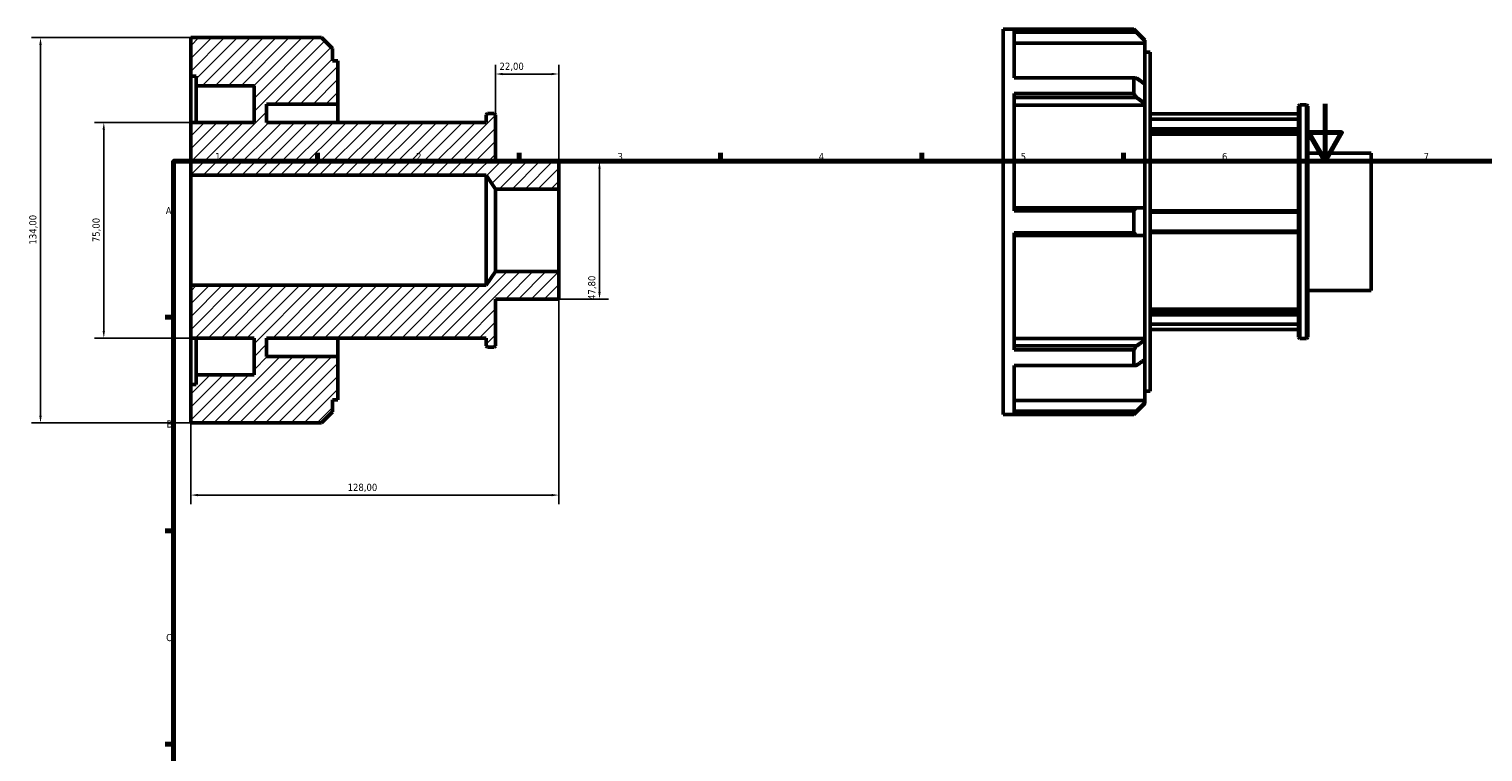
# Model space of a CAD drawing. Header units: millimetres. Extents: x -30 to 904, y -24 to 620.
# Tile 3 of 5: x -30 to 475, y 369 to 620. Entities that reach past the tile are written whole.
import ezdxf

# ---------------------------------------------------------------- set-up
doc = ezdxf.new("R2010")
doc.units = ezdxf.units.MM
for name, color, linetype, lineweight in [('Border (ISO)', 7, 'Continuous', 70), ('Dimension (ISO)', 7, 'Continuous', 25), ('Hatch (ISO)', 7, 'Continuous', 18), ('Visible (ISO)', 7, 'Continuous', 50)]:
    doc.layers.add(name, color=color, linetype=linetype, lineweight=lineweight)
doc.styles.add('Note Text (ISO)', font='tahoma.ttf')
doc.dimstyles.new('Default (ISO)', dxfattribs={"dimtxt": 2.5, "dimasz": 2.5, "dimexe": 3.175, "dimexo": 0, "dimgap": 0.762, "dimtad": 1, "dimrnd": 1e-08, "dimzin": 0, "dimtxsty": 'Note Text (ISO)', "dimcen": 0.09, "dimdle": 10, "dimclrd": 256, "dimclre": 256, "dimclrt": 256, "dimazin": 0, "dimtfac": 1.40208, "dimtmove": 0, "dimatfit": 3, "dimfxl": 1, "dimtolj": 1, "dimtzin": 0, "dimlwd": -1, "dimlwe": -1, "dimarcsym": 0})

# ---------------------------------------------------------------- blocks, each defined once
blk = doc.blocks.new('Borders Default Border')
at = {"layer": 'Border (ISO)'}
for p, q in [((70.08, 574), (70.08, 576.9)), ((140.17, 574), (140.17, 576.9)), ((210.25, 574), (210.25, 576.9)), ((280.33, 574), (280.33, 576.9)), ((350.42, 574), (350.42, 576.9)), ((20, 519.75), (17.1, 519.75)), ((20, 445.5), (17.1, 445.5)), ((20, 371.25), (17.1, 371.25))]:
    blk.add_line(p, q, dxfattribs=at)
at = {"layer": 'Border (ISO)', "flags": 128}
for points in [[(420.5, 594), (420.5, 574), (414.73, 584), (426.27, 584), (420.5, 574)], [(20, 20), (20, 574), (821, 574), (821, 20), (20, 20)]]:
    blk.add_lwpolyline(points, dxfattribs=at)
at = {"layer": 'Border (ISO)', "color": 232, "true_color": 0xca0064, "char_height": 2.5, "attachment_point": 7, "style": 'Note Text (ISO)'}
for s, insert in [('1', (34.48, 574.4)), ('2', (104.37, 574.4)), ('3', (174.43, 574.35)), ('4', (244.42, 574.4)), ('5', (314.64, 574.35)), ('6', (384.66, 574.35)), ('7', (454.77, 574.4)), ('A', (17.29, 555.62)), ('B', (17.59, 481.38)), ('C', (17.43, 407.08))]:
    blk.add_mtext(s, dxfattribs=dict(at, insert=insert))
blk = doc.blocks.new('*D7')
at = {"layer": 'Defpoints', "color": 0, "transparency": 16777216}
for p in [(132, 604.36), (132, 590.15), (154, 564.34)]:
    blk.add_point(p, dxfattribs=at)
at = {"layer": 'Dimension (ISO)', "transparency": 16777216}
for p, q in [((132, 590.15), (132, 607.53)), ((154, 564.34), (154, 607.53)), ((151.5, 604.36), (134.5, 604.36))]:
    blk.add_line(p, q, dxfattribs=at)
for points in [[(134.5, 604.77), (134.5, 603.94), (132, 604.36)], [(151.5, 604.77), (151.5, 603.94), (154, 604.36)]]:
    blk.add_solid(points, dxfattribs=at)
at = {"layer": 'Dimension (ISO)', "color": 232, "true_color": 0xca0064, "transparency": 16777216, "insert": (133.39, 608.29), "char_height": 2.5, "attachment_point": 1, "style": 'Note Text (ISO)'}
blk.add_mtext('\\A1;22,00', dxfattribs=at)
blk = doc.blocks.new('*D8')
at = {"layer": 'Defpoints', "color": 0, "transparency": 16777216}
for p in [(154, 573.9), (154, 526.1), (168.16, 526.1)]:
    blk.add_point(p, dxfattribs=at)
at = {"layer": 'Dimension (ISO)', "transparency": 16777216}
for p, q in [((154, 573.9), (171.34, 573.9)), ((168.16, 571.4), (168.16, 528.6)), ((154, 526.1), (171.34, 526.1))]:
    blk.add_line(p, q, dxfattribs=at)
for points in [[(167.74, 571.4), (168.58, 571.4), (168.16, 573.9)], [(167.74, 528.6), (168.58, 528.6), (168.16, 526.1)]]:
    blk.add_solid(points, dxfattribs=at)
at = {"layer": 'Dimension (ISO)', "color": 232, "true_color": 0xca0064, "transparency": 16777216, "insert": (164.22, 525.79), "char_height": 2.5, "attachment_point": 1, "rotation": 90, "style": 'Note Text (ISO)'}
blk.add_mtext('\\A1;47,80', dxfattribs=at)
blk = doc.blocks.new('*D9')
at = {"layer": 'Defpoints', "color": 0, "transparency": 16777216}
for p in [(26, 587.5), (-4.25, 512.5), (26, 512.5)]:
    blk.add_point(p, dxfattribs=at)
at = {"layer": 'Dimension (ISO)', "transparency": 16777216}
for p, q in [((26, 587.5), (-7.43, 587.5)), ((-4.25, 585), (-4.25, 515)), ((26, 512.5), (-7.43, 512.5))]:
    blk.add_line(p, q, dxfattribs=at)
for points in [[(-4.67, 585), (-3.84, 585), (-4.25, 587.5)], [(-4.67, 515), (-3.84, 515), (-4.25, 512.5)]]:
    blk.add_solid(points, dxfattribs=at)
at = {"layer": 'Dimension (ISO)', "color": 232, "true_color": 0xca0064, "transparency": 16777216, "insert": (-8.19, 545.88), "char_height": 2.5, "attachment_point": 1, "rotation": 90, "style": 'Note Text (ISO)'}
blk.add_mtext('\\A1;75,00', dxfattribs=at)
blk = doc.blocks.new('*D10')
at = {"layer": 'Defpoints', "color": 0, "transparency": 16777216}
for p in [(26, 617), (-26.26, 483), (26, 483)]:
    blk.add_point(p, dxfattribs=at)
at = {"layer": 'Dimension (ISO)', "transparency": 16777216}
for p, q in [((26, 617), (-29.43, 617)), ((-26.26, 614.5), (-26.26, 485.5)), ((26, 483), (-29.43, 483))]:
    blk.add_line(p, q, dxfattribs=at)
for points in [[(-26.67, 614.5), (-25.84, 614.5), (-26.26, 617)], [(-26.67, 485.5), (-25.84, 485.5), (-26.26, 483)]]:
    blk.add_solid(points, dxfattribs=at)
at = {"layer": 'Dimension (ISO)', "color": 232, "true_color": 0xca0064, "transparency": 16777216, "insert": (-30.19, 545.05), "char_height": 2.5, "attachment_point": 1, "rotation": 90, "style": 'Note Text (ISO)'}
blk.add_mtext('\\A1;134,00', dxfattribs=at)
blk = doc.blocks.new('*D12')
at = {"layer": 'Defpoints', "color": 0, "transparency": 16777216}
for p in [(154, 535.66), (26, 530.88), (26, 457.92)]:
    blk.add_point(p, dxfattribs=at)
at = {"layer": 'Dimension (ISO)', "transparency": 16777216}
for p, q in [((154, 535.66), (154, 454.74)), ((26, 530.88), (26, 454.74)), ((151.5, 457.92), (28.5, 457.92))]:
    blk.add_line(p, q, dxfattribs=at)
for points in [[(28.5, 458.33), (28.5, 457.5), (26, 457.92)], [(151.5, 458.33), (151.5, 457.5), (154, 457.92)]]:
    blk.add_solid(points, dxfattribs=at)
at = {"layer": 'Dimension (ISO)', "color": 232, "true_color": 0xca0064, "transparency": 16777216, "insert": (80.55, 461.86), "char_height": 2.5, "attachment_point": 1, "style": 'Note Text (ISO)'}
blk.add_mtext('\\A1;128,00', dxfattribs=at)

msp = doc.modelspace()

# ---------------------------------------------------------------- hatches: boundary and pattern name
at = {"layer": 'Hatch (ISO)'}
h = msp.add_hatch(dxfattribs=at)
h.set_pattern_fill('ANSI31', color=256, scale=25.4, style=0)
h.set_pattern_definition([(45, (0, 0), (-2.245064, 2.245064), [])])
h.paths.add_polyline_path([(132, 564.3409), (154, 564.3409), (154, 573.9015), (132, 573.9015), (132, 590.1545), (131.522, 590.6326), (129.178, 590.6326), (128.7, 590.1545), (128.7, 587.5), (52.4, 587.5), (52.4, 593.875), (77.2, 593.875), (77.2, 608.96), (75.28, 608.96), (75.28, 613.1758), (71.4558, 617), (26, 617), (26, 603.6), (27.92, 603.6), (27.92, 600.25), (48, 600.25), (48, 587.5), (26, 587.5), (26, 569.1212), (128.7, 569.1212)])
h.paths.add_polyline_path([(154, 535.6591), (132, 535.6591), (128.7, 530.8788), (26, 530.8788), (26, 512.5), (48, 512.5), (48, 499.75), (27.92, 499.75), (27.92, 496.4), (26, 496.4), (26, 483), (71.4558, 483), (75.28, 486.8242), (75.28, 491.04), (77.2, 491.04), (77.2, 506.125), (52.4, 506.125), (52.4, 512.5), (128.7, 512.5), (128.7, 509.8455), (129.178, 509.3675), (131.522, 509.3675), (132, 509.8455), (132, 526.0985), (154, 526.0985)])

# ---------------------------------------------------------------- linework, layer by layer
at = {"layer": 'Visible (ISO)'}
for p, q in [((71.4558, 617), (26, 617)), ((26, 617), (26, 603.6)), ((75.28, 613.1758), (71.4558, 617)), ((308.5312, 485.9823), (308.5312, 619.9823)), ((308.5312, 619.9823), (353.987, 619.9823)), ((312.3712, 602.9867), (312.3712, 619.873)), ((353.987, 619.873), (312.3712, 619.873)), ((312.3712, 618.8555), (354.9406, 618.8555)), ((353.987, 619.873), (353.987, 619.9823)), ((357.8112, 616.1581), (353.987, 619.9823)), ((75.28, 608.96), (75.28, 613.1758)), ((357.8112, 615.1087), (312.3712, 615.1087)), ((357.8112, 616.1581), (357.8112, 615.977)), ((357.8112, 615.977), (357.8112, 615.1087)), ((357.8112, 600.9064), (357.8112, 615.1087)), ((357.8112, 611.9423), (359.7312, 611.9423)), ((359.7312, 494.0223), (359.7312, 611.9423)), ((77.2, 608.96), (75.28, 608.96)), ((77.2, 593.875), (77.2, 608.96)), ((26, 603.6), (27.92, 603.6)), ((26, 587.5), (26, 603.6)), ((27.92, 603.6), (27.92, 600.25)), ((312.3712, 602.9867), (353.987, 602.9867)), ((353.987, 597.5756), (353.987, 602.9867)), ((27.92, 600.25), (48, 600.25)), ((27.92, 587.5), (27.92, 600.25)), ((48, 600.25), (48, 587.5)), ((312.3712, 556.8085), (312.3712, 597.5756)), ((353.987, 597.5756), (312.3712, 597.5756)), ((357.8112, 600.9064), (357.8112, 594.1461)), ((52.4, 587.5), (52.4, 593.875)), ((52.4, 593.875), (77.2, 593.875)), ((77.2, 587.5), (77.2, 593.875)), ((312.3712, 596.1815), (354.9406, 596.1815)), ((357.8112, 593.5321), (312.3712, 593.5321)), ((357.8112, 594.1461), (357.8112, 593.5321)), ((357.8112, 557.7626), (357.8112, 593.5321)), ((411.2312, 593.1368), (411.7092, 593.6149)), ((411.2312, 512.8278), (411.2312, 593.1368)), ((411.7092, 593.6149), (411.7092, 512.3498)), ((411.7092, 593.6149), (414.0532, 593.6149)), ((414.0532, 512.3498), (414.0532, 593.6149)), ((414.5312, 593.1368), (414.0532, 593.6149)), ((414.5312, 593.1368), (414.5312, 512.8278)), ((48, 587.5), (26, 587.5)), ((26, 587.5), (26, 569.1212)), ((128.7, 587.5), (52.4, 587.5)), ((129.178, 590.6326), (128.7, 590.1545)), ((128.7, 590.1545), (128.7, 587.5)), ((131.522, 590.6326), (129.178, 590.6326)), ((132, 590.1545), (131.522, 590.6326)), ((132, 573.9015), (132, 590.1545)), ((359.7312, 590.4823), (411.2312, 590.4823)), ((359.7312, 588.6009), (411.2312, 588.6009)), ((411.2312, 585.3271), (359.7312, 585.3271)), ((359.7312, 584.6381), (411.2312, 584.6381)), ((411.2312, 583.4205), (359.7312, 583.4205)), ((414.5312, 576.8838), (436.5312, 576.8838)), ((436.5312, 529.0808), (436.5312, 576.8838)), ((154, 573.9015), (132, 573.9015)), ((154, 564.3409), (154, 573.9015)), ((26, 569.1212), (128.7, 569.1212)), ((26, 530.8788), (26, 569.1212)), ((128.7, 569.1212), (132, 564.3409)), ((128.7, 530.8788), (128.7, 569.1212)), ((132, 564.3409), (154, 564.3409)), ((132, 535.6591), (132, 564.3409)), ((154, 535.6591), (154, 564.3409)), ((354.9406, 557.7626), (312.3712, 557.7626)), ((312.3712, 556.8085), (353.987, 556.8085)), ((353.987, 549.1561), (353.987, 556.8085)), ((357.8112, 557.7626), (357.8112, 548.202)), ((411.2312, 556.7323), (359.7312, 556.7323)), ((359.7312, 556.2562), (411.2312, 556.2562)), ((312.3712, 508.389), (312.3712, 549.1561)), ((353.987, 549.1561), (312.3712, 549.1561)), ((312.3712, 548.202), (354.9406, 548.202)), ((357.8112, 512.4325), (357.8112, 548.202)), ((411.2312, 549.7084), (359.7312, 549.7084)), ((359.7312, 549.2323), (411.2312, 549.2323)), ((132, 535.6591), (128.7, 530.8788)), ((154, 535.6591), (132, 535.6591)), ((154, 526.0985), (154, 535.6591)), ((128.7, 530.8788), (26, 530.8788)), ((26, 530.8788), (26, 512.5)), ((132, 509.8455), (132, 526.0985)), ((132, 526.0985), (154, 526.0985)), ((414.5312, 529.0808), (436.5312, 529.0808)), ((359.7312, 522.5442), (411.2312, 522.5442)), ((411.2312, 521.3266), (359.7312, 521.3266)), ((359.7312, 520.6376), (411.2312, 520.6376)), ((411.2312, 517.3637), (359.7312, 517.3637)), ((26, 512.5), (48, 512.5)), ((26, 496.4), (26, 512.5)), ((27.92, 499.75), (27.92, 512.5)), ((48, 512.5), (48, 499.75)), ((52.4, 506.125), (52.4, 512.5)), ((52.4, 512.5), (128.7, 512.5)), ((77.2, 506.125), (77.2, 512.5)), ((128.7, 512.5), (128.7, 509.8455)), ((312.3712, 512.4325), (357.8112, 512.4325)), ((357.8112, 512.4325), (357.8112, 511.8186)), ((357.8112, 511.8186), (357.8112, 505.0582)), ((359.7312, 515.4823), (411.2312, 515.4823)), ((411.2312, 512.8278), (411.7092, 512.3498)), ((411.7092, 512.3498), (414.0532, 512.3498)), ((414.5312, 512.8278), (414.0532, 512.3498)), ((77.2, 506.125), (52.4, 506.125)), ((77.2, 491.04), (77.2, 506.125)), ((128.7, 509.8455), (129.178, 509.3675)), ((129.178, 509.3675), (131.522, 509.3675)), ((131.522, 509.3675), (132, 509.8455)), ((354.9406, 509.7831), (312.3712, 509.7831)), ((312.3712, 508.389), (353.987, 508.389)), ((353.987, 502.9779), (353.987, 508.389)), ((312.3712, 486.0917), (312.3712, 502.9779)), ((353.987, 502.9779), (312.3712, 502.9779)), ((357.8112, 490.856), (357.8112, 505.0582)), ((27.92, 496.4), (26, 496.4)), ((26, 496.4), (26, 483)), ((48, 499.75), (27.92, 499.75)), ((27.92, 499.75), (27.92, 496.4)), ((75.28, 486.8242), (75.28, 491.04)), ((75.28, 491.04), (77.2, 491.04)), ((312.3712, 490.856), (357.8112, 490.856)), ((357.8112, 494.0223), (359.7312, 494.0223)), ((357.8112, 490.856), (357.8112, 489.9877)), ((71.4558, 483), (75.28, 486.8242)), ((308.5312, 485.9823), (353.987, 485.9823)), ((354.9406, 487.1091), (312.3712, 487.1091)), ((312.3712, 486.0917), (353.987, 486.0917)), ((357.8112, 489.8066), (353.987, 485.9823)), ((353.987, 485.9823), (353.987, 486.0917)), ((357.8112, 489.9877), (357.8112, 489.8066)), ((26, 483), (71.4558, 483))]:
    msp.add_line(p, q, dxfattribs=at)
for points, weights in [([(354.9406, 618.8555), (354.4711, 619.3606), (353.987, 619.873)], [1.0003533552, 1.00023163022, 1]), ([(354.9406, 618.8555), (356.408, 617.3843), (357.8112, 615.977)], [1.00553733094, 1.00301373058, 1]), ([(353.987, 602.9867), (354.4711, 602.9641), (354.9406, 602.9419)], [1, 1.00023163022, 1.0003533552]), ([(357.8112, 600.9064), (356.408, 601.9016), (354.9406, 602.9419)], [1, 1.00301373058, 1.00553733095]), ([(354.9406, 596.1815), (354.4711, 596.8736), (353.987, 597.5756)], [1.0003533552, 1.00023163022, 1]), ([(354.9406, 596.1815), (356.408, 595.1412), (357.8112, 594.1461)], [1.00553733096, 1.00301373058, 1]), ([(353.987, 556.8085), (354.4711, 557.289), (354.9406, 557.7626)], [1, 1.00023163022, 1.0003533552]), ([(357.8112, 557.7626), (356.408, 557.7626), (354.9406, 557.7626)], [1, 1.0030137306, 1.00553733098]), ([(354.9406, 548.202), (354.4711, 548.6756), (353.987, 549.1561)], [1.0003533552, 1.00023163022, 1]), ([(354.9406, 548.202), (356.408, 548.202), (357.8112, 548.202)], [1.00553733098, 1.0030137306, 1]), ([(357.8112, 511.8186), (356.408, 510.8235), (354.9406, 509.7831)], [1, 1.0030137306, 1.00553733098]), ([(353.987, 508.389), (354.4711, 509.0911), (354.9406, 509.7831)], [1, 1.00023163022, 1.0003533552]), ([(354.9406, 503.0228), (354.4711, 503.0005), (353.987, 502.9779)], [1.0003533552, 1.00023163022, 1]), ([(354.9406, 503.0228), (356.408, 504.0631), (357.8112, 505.0582)], [1.00553733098, 1.0030137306, 1]), ([(353.987, 486.0917), (354.4711, 486.604), (354.9406, 487.1091)], [1, 1.00023163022, 1.0003533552]), ([(357.8112, 489.9877), (356.408, 488.5804), (354.9406, 487.1091)], [1, 1.00301373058, 1.00553733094])]:
    msp.add_rational_spline(points, weights, degree=2, dxfattribs=at)

# ---------------------------------------------------------------- block references
msp.add_blockref('Borders Default Border', (0, 0))

# ---------------------------------------------------------------- dimensions: what is measured, and where the dimension line sits
at = {"layer": 'Dimension (ISO)'}
for base, p1, p2, angle, picture, middle in [((-26.2555, 483), (26, 617), (26, 483), 90, '*D10', (-26.2555, 550)), ((132, 604.3577), (154, 564.3409), (132, 590.1545), 180, '*D7', (137.5, 604.3577)), ((-4.255, 512.5), (26, 587.5), (26, 512.5), 90, '*D9', (-4.255, 550)), ((168.1614, 526.0985), (154, 573.9015), (154, 526.0985), 90, '*D8', (168.1614, 529.9595)), ((26, 457.9181), (154, 535.6591), (26, 530.8788), 180, '*D12', (85.5, 457.9181))]:
    dim = msp.add_linear_dim(base=base, p1=p1, p2=p2, angle=angle, dimstyle='Default (ISO)', override={"dimdec": 2, "dimtp": 0, "dimtm": 0, "dimtdec": 2, "dimtofl": 0, "dimatfit": 1}, dxfattribs=at)
    dim.commit()
    dim.dimension.update_dxf_attribs({"geometry": picture, "text_midpoint": middle, "dimtype": 160})

doc.saveas('drawing.dxf')
